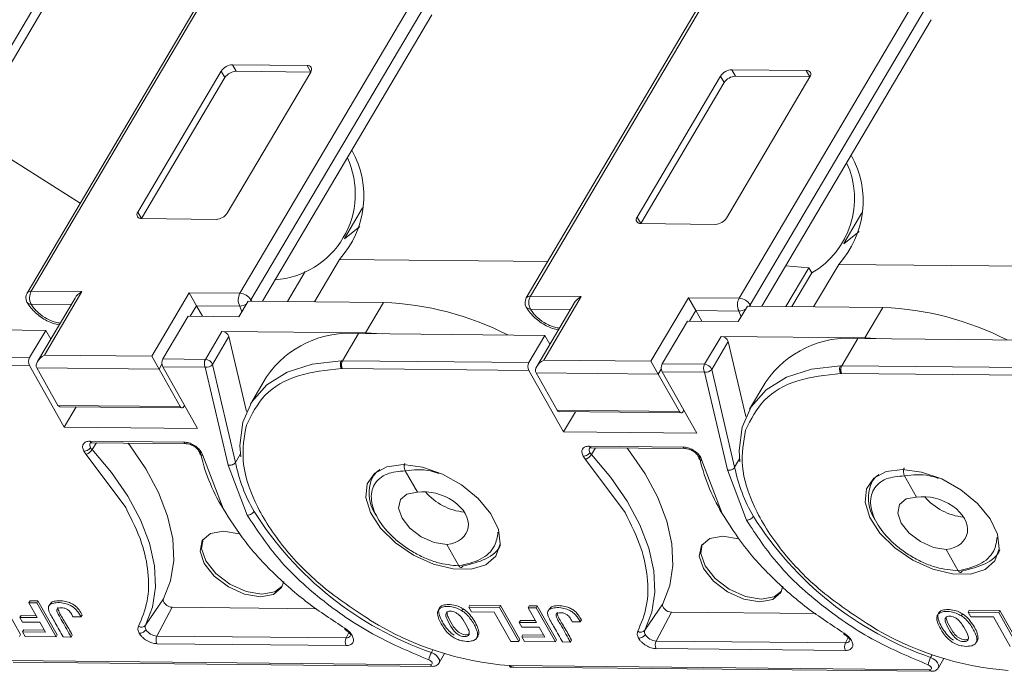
# Model space of a CAD drawing. Header units: millimetres. Extents: x 3045 to 3672, y -465 to -26.
# Tile 18 of 28: x 3367 to 3420, y -138 to -103. Entities that reach past the tile are written whole.
import ezdxf

# ---------------------------------------------------------------- set-up
doc = ezdxf.new("R2010")
doc.units = ezdxf.units.MM

msp = doc.modelspace()

# ---------------------------------------------------------------- linework, layer by layer
at = {"color": 7, "linetype": 'Continuous', "lineweight": 15}
for p, q in [((3369.476, -98.381), (3359.652, -115.011)), ((3359.913, -115.5), (3369.738, -98.871)), ((3376.771, -101.053), (3366.946, -117.683)), ((3367.176, -117.581), (3377.001, -100.952)), ((3388.431, -101.066), (3378.606, -117.695)), ((3404.121, -101.325), (3394.296, -117.955)), ((3394.526, -117.853), (3404.351, -101.224)), ((3415.781, -101.338), (3405.956, -117.967)), ((3389.039, -101.425), (3379.215, -118.055)), ((3416.39, -101.697), (3406.565, -118.327)), ((3379.847, -118.136), (3389.129, -102.427)), ((3407.198, -118.408), (3416.479, -102.699)), ((3382.286, -105.212), (3378.203, -105.171)), ((3378.203, -105.171), (3378.404, -105.527)), ((3377.588, -105.519), (3373.019, -113.251)), ((3377.788, -105.874), (3377.588, -105.519)), ((3377.918, -113.3), (3382.486, -105.567)), ((3382.486, -105.567), (3378.404, -105.527)), ((3382.286, -105.212), (3382.486, -105.567)), ((3409.636, -105.484), (3405.554, -105.443)), ((3405.554, -105.443), (3405.755, -105.799)), ((3409.636, -105.484), (3409.837, -105.839)), ((3377.788, -105.874), (3373.22, -113.607)), ((3404.938, -105.791), (3400.37, -113.523)), ((3405.139, -106.146), (3400.57, -113.879)), ((3405.139, -106.146), (3404.938, -105.791)), ((3405.268, -113.572), (3409.837, -105.839)), ((3409.837, -105.839), (3405.755, -105.799)), ((3363.802, -108.918), (3369.861, -112.749)), ((3373.019, -113.251), (3373.22, -113.607)), ((3384.344, -114.689), (3385.33, -113.02)), ((3373.22, -113.607), (3377.302, -113.647)), ((3400.37, -113.523), (3400.57, -113.879)), ((3411.694, -114.961), (3412.681, -113.292)), ((3385.174, -114.03), (3384.333, -114.707)), ((3400.57, -113.879), (3404.652, -113.919)), ((3412.525, -114.302), (3411.684, -114.979)), ((3384.059, -115.841), (3382.687, -118.164)), ((3384.059, -115.841), (3395.478, -115.955)), ((3381.211, -118.15), (3382.186, -116.499)), ((3408.511, -116.186), (3409.775, -116.296)), ((3408.52, -118.421), (3409.775, -116.296)), ((3409.775, -116.296), (3409.936, -116.582)), ((3411.41, -116.113), (3410.037, -118.436)), ((3411.41, -116.113), (3422.828, -116.227)), ((3409.936, -116.582), (3408.848, -118.425)), ((3369.952, -117.609), (3367.176, -117.581)), ((3369.575, -117.959), (3367.522, -121.434)), ((3367.898, -121.084), (3369.952, -117.609)), ((3375.83, -117.667), (3373.777, -121.143)), ((3378.606, -117.695), (3375.83, -117.667)), ((3376.231, -118.379), (3375.83, -117.667)), ((3379.215, -118.055), (3379.255, -118.13)), ((3397.302, -117.881), (3394.526, -117.853)), ((3395.249, -121.356), (3397.302, -117.881)), ((3403.181, -117.939), (3401.127, -121.415)), ((3405.956, -117.967), (3403.181, -117.939)), ((3403.582, -118.651), (3403.181, -117.939)), ((3367.169, -118.288), (3369.367, -118.31)), ((3375.891, -118.954), (3376.231, -118.379)), ((3376.56, -118.961), (3376.231, -118.379)), ((3376.231, -118.379), (3378.599, -118.402)), ((3378.555, -118.981), (3379.059, -118.128)), ((3378.599, -118.402), (3378.708, -118.722)), ((3379.059, -118.128), (3386.482, -118.202)), ((3386.482, -118.202), (3385.495, -119.871)), ((3394.519, -118.56), (3396.718, -118.582)), ((3396.926, -118.231), (3394.872, -121.706)), ((3403.242, -119.226), (3403.582, -118.651)), ((3403.91, -119.233), (3403.582, -118.651)), ((3403.582, -118.651), (3405.949, -118.674)), ((3405.906, -119.253), (3406.41, -118.4)), ((3406.41, -118.4), (3413.832, -118.474)), ((3406.565, -118.327), (3406.606, -118.402)), ((3413.832, -118.474), (3412.846, -120.143)), ((3374.387, -121.297), (3375.772, -118.953)), ((3375.772, -118.953), (3378.555, -118.981)), ((3405.949, -118.674), (3406.059, -118.994)), ((3367.968, -119.733), (3357.766, -119.631)), ((3367.968, -119.733), (3367.087, -121.224)), ((3367.968, -119.733), (3368.241, -120.216)), ((3401.737, -121.569), (3403.122, -119.225)), ((3403.122, -119.225), (3405.906, -119.253)), ((3377.616, -119.793), (3376.714, -121.32)), ((3377.107, -121.597), (3378.009, -120.071)), ((3385.495, -119.871), (3377.616, -119.793)), ((3378.009, -120.071), (3378.971, -124.188)), ((3384.231, -121.395), (3385.112, -119.903)), ((3395.319, -120.004), (3385.117, -119.903)), ((3385.495, -119.871), (3386.399, -119.916)), ((3395.319, -120.004), (3394.437, -121.496)), ((3395.319, -120.004), (3395.592, -120.488)), ((3404.967, -120.065), (3404.065, -121.592)), ((3412.846, -120.143), (3404.967, -120.065)), ((3411.581, -121.667), (3412.463, -120.175)), ((3422.669, -120.276), (3412.467, -120.175)), ((3412.846, -120.143), (3413.75, -120.188)), ((3404.458, -121.869), (3405.36, -120.343)), ((3405.36, -120.343), (3406.321, -124.46)), ((3367.087, -121.224), (3356.878, -121.123)), ((3373.777, -121.143), (3367.898, -121.084)), ((3374.178, -121.854), (3373.777, -121.143)), ((3376.714, -121.32), (3374.387, -121.297)), ((3401.127, -121.415), (3395.249, -121.356)), ((3367.083, -121.653), (3356.876, -121.551)), ((3368.988, -125.03), (3367.083, -121.653)), ((3367.483, -121.787), (3374.178, -121.854)), ((3368.642, -123.842), (3367.483, -121.787)), ((3374.178, -121.854), (3374.338, -121.583)), ((3374.178, -121.854), (3375.337, -123.908)), ((3374.383, -121.725), (3376.288, -125.102)), ((3376.71, -121.748), (3374.383, -121.725)), ((3377.963, -127.114), (3376.71, -121.748)), ((3378.361, -126.967), (3377.107, -121.597)), ((3384.16, -121.398), (3384.229, -121.395)), ((3384.227, -121.823), (3384.166, -121.823)), ((3394.433, -121.925), (3384.227, -121.823)), ((3394.437, -121.496), (3384.229, -121.395)), ((3401.528, -122.126), (3401.127, -121.415)), ((3401.528, -122.126), (3401.688, -121.855)), ((3404.065, -121.592), (3401.737, -121.569)), ((3405.712, -127.239), (3404.458, -121.869)), ((3411.51, -121.67), (3411.579, -121.667)), ((3421.788, -121.768), (3411.579, -121.667)), ((3380.065, -122.282), (3379.183, -123.776)), ((3396.338, -125.302), (3394.433, -121.925)), ((3394.834, -122.059), (3401.528, -122.126)), ((3395.993, -124.114), (3394.834, -122.059)), ((3401.528, -122.126), (3402.687, -124.18)), ((3401.733, -121.997), (3403.638, -125.374)), ((3404.061, -122.02), (3401.733, -121.997)), ((3405.313, -127.386), (3404.061, -122.02)), ((3411.577, -122.095), (3411.517, -122.095)), ((3421.784, -122.197), (3411.577, -122.095)), ((3407.416, -122.554), (3406.533, -124.048)), ((3375.337, -123.908), (3368.642, -123.842)), ((3368.743, -123.916), (3375.438, -123.983)), ((3369.64, -123.925), (3368.988, -125.03)), ((3402.687, -124.18), (3395.993, -124.114)), ((3396.094, -124.188), (3402.789, -124.255)), ((3396.991, -124.197), (3396.338, -125.302)), ((3376.288, -125.102), (3368.988, -125.03)), ((3403.638, -125.374), (3396.338, -125.302)), ((3370.395, -125.803), (3375.537, -125.854)), ((3370.413, -125.912), (3370.416, -125.907)), ((3370.746, -125.896), (3370.512, -126.268)), ((3370.518, -125.893), (3375.66, -125.944)), ((3397.746, -126.075), (3402.888, -126.126)), ((3397.763, -126.184), (3397.767, -126.179)), ((3398.097, -126.167), (3397.862, -126.54)), ((3397.869, -126.165), (3403.01, -126.216)), ((3370.194, -126.533), (3370.066, -126.361)), ((3372.355, -129.444), (3370.194, -126.533)), ((3376.503, -126.425), (3376.569, -126.597)), ((3376.569, -126.597), (3377.686, -129.497)), ((3378.361, -126.967), (3378.635, -126.503)), ((3397.545, -126.805), (3397.416, -126.633)), ((3403.853, -126.697), (3403.919, -126.868)), ((3379.013, -129.866), (3377.963, -127.114)), ((3399.706, -129.716), (3397.545, -126.805)), ((3403.919, -126.868), (3405.036, -129.769)), ((3405.712, -127.239), (3405.985, -126.775)), ((3386.006, -127.544), (3385.85, -127.808)), ((3388.329, -128.601), (3387.67, -127.433)), ((3406.364, -130.138), (3405.313, -127.386)), ((3413.356, -127.816), (3413.201, -128.08)), ((3415.679, -128.873), (3415.02, -127.705)), ((3390.609, -132.644), (3389.95, -131.475)), ((3417.96, -132.916), (3417.301, -131.747)), ((3365.54, -134.541), (3366.593, -136.409)), ((3367.049, -134.663), (3367.112, -134.556)), ((3367.483, -134.667), (3367.049, -134.663)), ((3367.049, -134.663), (3367.51, -135.479)), ((3367.112, -134.556), (3367.546, -134.561)), ((3367.483, -134.667), (3367.546, -134.561)), ((3368.537, -136.535), (3367.483, -134.667)), ((3367.546, -134.561), (3368.6, -136.429)), ((3368.209, -134.734), (3368.146, -134.841)), ((3373.438, -135.901), (3374.423, -134.454)), ((3391.212, -134.796), (3391.15, -134.903)), ((3391.212, -134.796), (3392.89, -134.813)), ((3392.827, -134.919), (3392.89, -134.813)), ((3392.89, -134.813), (3393.944, -136.681)), ((3394.4, -134.935), (3394.463, -134.828)), ((3394.463, -134.828), (3394.897, -134.833)), ((3394.834, -134.939), (3394.897, -134.833)), ((3394.897, -134.833), (3395.951, -136.701)), ((3400.789, -136.173), (3401.774, -134.726)), ((3366.621, -135.363), (3366.558, -135.47)), ((3366.621, -135.363), (3367.449, -135.372)), ((3369.9, -135.442), (3369.963, -135.336)), ((3374.904, -134.91), (3374.061, -136.492)), ((3382.799, -134.989), (3374.904, -134.91)), ((3390.836, -134.997), (3390.773, -135.103)), ((3391.15, -134.903), (3391.294, -135.159)), ((3392.827, -134.919), (3391.15, -134.903)), ((3391.294, -135.159), (3392.538, -135.172)), ((3392.538, -135.172), (3393.447, -136.783)), ((3393.881, -136.787), (3392.827, -134.919)), ((3394.834, -134.939), (3394.4, -134.935)), ((3394.4, -134.935), (3394.86, -135.751)), ((3395.888, -136.807), (3394.834, -134.939)), ((3395.559, -135.006), (3395.496, -135.113)), ((3402.254, -135.182), (3401.411, -136.764)), ((3410.15, -135.261), (3402.254, -135.182)), ((3418.187, -135.268), (3418.124, -135.375)), ((3418.563, -135.068), (3418.5, -135.175)), ((3418.5, -135.175), (3418.645, -135.431)), ((3420.178, -135.191), (3418.5, -135.175)), ((3418.563, -135.068), (3420.241, -135.085)), ((3420.178, -135.191), (3420.241, -135.085)), ((3421.232, -137.059), (3420.178, -135.191)), ((3420.241, -135.085), (3421.294, -136.953)), ((3366.703, -135.726), (3366.558, -135.47)), ((3367.51, -135.479), (3366.558, -135.47)), ((3367.654, -135.736), (3366.703, -135.726)), ((3367.958, -136.274), (3367.654, -135.736)), ((3369.466, -135.438), (3369.9, -135.442)), ((3393.971, -135.635), (3393.908, -135.742)), ((3394.053, -135.998), (3393.908, -135.742)), ((3394.86, -135.751), (3393.908, -135.742)), ((3393.971, -135.635), (3394.799, -135.644)), ((3396.817, -135.71), (3397.251, -135.714)), ((3397.251, -135.714), (3397.314, -135.608)), ((3418.645, -135.431), (3419.888, -135.443)), ((3419.888, -135.443), (3420.797, -137.055)), ((3366.53, -136.515), (3366.593, -136.409)), ((3366.699, -136.262), (3366.762, -136.155)), ((3366.844, -136.519), (3366.699, -136.262)), ((3366.699, -136.262), (3367.958, -136.274)), ((3366.762, -136.155), (3367.897, -136.167)), ((3368.537, -136.535), (3368.6, -136.429)), ((3369.361, -136.544), (3369.424, -136.437)), ((3384.427, -136.595), (3384.582, -136.303)), ((3394.05, -136.534), (3394.113, -136.427)), ((3395.005, -136.008), (3394.053, -135.998)), ((3394.113, -136.427), (3395.248, -136.439)), ((3395.309, -136.546), (3395.005, -136.008)), ((3366.844, -136.519), (3368.537, -136.535)), ((3368.927, -136.539), (3369.361, -136.544)), ((3384.427, -136.595), (3374.061, -136.492)), ((3384.429, -137.013), (3374.063, -136.91)), ((3391.591, -136.58), (3391.654, -136.473)), ((3393.447, -136.783), (3393.881, -136.787)), ((3393.881, -136.787), (3393.944, -136.681)), ((3394.195, -136.791), (3394.05, -136.534)), ((3394.05, -136.534), (3395.309, -136.546)), ((3394.195, -136.791), (3395.888, -136.807)), ((3395.888, -136.807), (3395.951, -136.701)), ((3396.278, -136.811), (3396.712, -136.816)), ((3396.712, -136.816), (3396.775, -136.709)), ((3411.777, -136.867), (3401.411, -136.764)), ((3411.777, -136.867), (3411.933, -136.575)), ((3418.941, -136.852), (3419.004, -136.745)), ((3389.184, -137.241), (3389.096, -137.391)), ((3389.519, -137.962), (3389.821, -137.452)), ((3411.779, -137.285), (3401.413, -137.181)), ((3416.535, -137.513), (3416.446, -137.663)), ((3389.041, -138.061), (3366.061, -137.833)), ((3366.184, -137.923), (3389.164, -138.151)), ((3389.54, -137.904), (3389.519, -137.962)), ((3416.87, -138.234), (3417.171, -137.724)), ((3393.411, -138.105), (3393.351, -138.104)), ((3416.391, -138.333), (3393.411, -138.105)), ((3393.534, -138.195), (3416.514, -138.423)), ((3416.891, -138.176), (3416.87, -138.234))]:
    msp.add_line(p, q, dxfattribs=at)
at = {"color": 7, "linetype": 'Continuous', "lineweight": 15, "flags": 128}
for points in [[(3379.215, -118.055), (3379.166, -118.123), (3379.161, -118.129)], [(3406.565, -118.327), (3406.517, -118.395), (3406.512, -118.401)], [(3378.653, -126.668), (3378.61, -126.043), (3378.767, -124.765), (3379.262, -123.647), (3380.079, -122.726), (3381.194, -122.031), (3382.568, -121.583), (3384.16, -121.398)], [(3406.003, -126.94), (3405.961, -126.315), (3406.117, -125.037), (3406.612, -123.919), (3407.43, -122.998), (3408.544, -122.302), (3409.919, -121.855), (3411.51, -121.67)], [(3375.337, -123.908), (3375.373, -123.955), (3375.415, -123.979), (3375.46, -123.98), (3375.503, -123.957), (3375.54, -123.912), (3375.568, -123.849), (3375.572, -123.834)], [(3402.687, -124.18), (3402.723, -124.226), (3402.766, -124.251), (3402.811, -124.252), (3402.854, -124.229), (3402.891, -124.184), (3402.918, -124.121), (3402.923, -124.106)], [(3374.423, -134.454), (3374.812, -133.455), (3374.98, -132.352), (3374.925, -131.166), (3374.648, -129.916), (3374.153, -128.626), (3373.45, -127.318), (3372.552, -126.015), (3372.472, -125.913)], [(3401.774, -134.726), (3402.162, -133.727), (3402.33, -132.624), (3402.275, -131.438), (3401.998, -130.188), (3401.504, -128.898), (3400.801, -127.59), (3399.902, -126.287), (3399.823, -126.185)], [(3373.438, -135.901), (3373.824, -134.91), (3373.99, -133.817), (3373.936, -132.64), (3373.661, -131.4), (3373.17, -130.12), (3372.473, -128.823), (3371.582, -127.531), (3370.512, -126.268)], [(3400.789, -136.173), (3401.174, -135.182), (3401.341, -134.089), (3401.286, -132.912), (3401.011, -131.672), (3400.521, -130.392), (3399.824, -129.095), (3398.932, -127.803), (3397.862, -126.54)], [(3387.557, -127.087), (3388.603, -127.225), (3389.702, -127.606), (3390.753, -128.197), (3391.666, -128.946), (3392.357, -129.785), (3392.767, -130.64), (3392.857, -131.436), (3392.621, -132.101), (3392.08, -132.577), (3391.281, -132.82), (3390.295, -132.811), (3389.211, -132.548), (3388.123, -132.056), (3387.13, -131.379), (3386.319, -130.576), (3385.763, -129.719), (3385.51, -128.885), (3385.583, -128.146), (3385.976, -127.569), (3386.654, -127.205), (3387.557, -127.087)], [(3385.92, -127.701), (3386.066, -127.532), (3386.267, -127.367)], [(3414.907, -127.359), (3415.954, -127.497), (3417.052, -127.878), (3418.104, -128.469), (3419.016, -129.218), (3419.708, -130.057), (3420.117, -130.912), (3420.208, -131.708), (3419.972, -132.373), (3419.43, -132.849), (3418.631, -133.092), (3417.646, -133.083), (3416.561, -132.82), (3415.474, -132.328), (3414.481, -131.651), (3413.67, -130.848), (3413.113, -129.991), (3412.86, -129.156), (3412.934, -128.418), (3413.327, -127.841), (3414.005, -127.477), (3414.907, -127.359)], [(3413.271, -127.973), (3413.417, -127.804), (3413.617, -127.639)], [(3389.95, -131.475), (3389.257, -131.36), (3388.546, -131.043), (3387.925, -130.573), (3387.49, -130.022), (3387.305, -129.473), (3387.4, -129.011), (3387.759, -128.705), (3388.329, -128.601)], [(3417.301, -131.747), (3416.608, -131.632), (3415.897, -131.315), (3415.276, -130.845), (3414.84, -130.294), (3414.656, -129.745), (3414.75, -129.283), (3415.11, -128.976), (3415.679, -128.873)], [(3379.732, -134.333), (3378.866, -134.189), (3377.977, -133.793), (3377.201, -133.206), (3376.657, -132.517), (3376.426, -131.831), (3376.544, -131.252), (3376.994, -130.87), (3377.706, -130.741), (3378.572, -130.885), (3378.616, -130.899)], [(3407.083, -134.605), (3406.216, -134.461), (3405.328, -134.065), (3404.552, -133.478), (3404.007, -132.789), (3403.776, -132.103), (3403.895, -131.524), (3404.344, -131.142), (3405.056, -131.013), (3405.922, -131.157), (3405.967, -131.171)], [(3376.59, -131.183), (3376.51, -131.689), (3376.741, -132.375), (3377.285, -133.064), (3378.061, -133.651), (3378.95, -134.047), (3379.816, -134.191)], [(3403.94, -131.455), (3403.86, -131.961), (3404.091, -132.647), (3404.636, -133.336), (3405.412, -133.923), (3406.3, -134.319), (3407.167, -134.463)], [(3381.007, -133.491), (3380.894, -133.822), (3380.444, -134.205), (3379.732, -134.333)], [(3379.816, -134.191), (3380.528, -134.063), (3380.932, -133.749)], [(3408.357, -133.763), (3408.244, -134.094), (3407.795, -134.477), (3407.083, -134.605)], [(3407.167, -134.463), (3407.879, -134.335), (3408.283, -134.021)], [(3374.423, -134.454), (3374.408, -134.518), (3374.421, -134.591), (3374.463, -134.669), (3374.528, -134.745), (3374.613, -134.812), (3374.709, -134.864), (3374.809, -134.898), (3374.904, -134.91)], [(3401.774, -134.726), (3401.758, -134.789), (3401.772, -134.863), (3401.813, -134.941), (3401.879, -135.017), (3401.963, -135.084), (3402.059, -135.136), (3402.159, -135.17), (3402.254, -135.182)], [(3384.362, -136.066), (3384.347, -136.09), (3384.336, -136.105), (3384.33, -136.111), (3384.33, -136.11)], [(3411.713, -136.338), (3411.697, -136.362), (3411.686, -136.377), (3411.681, -136.383), (3411.681, -136.382)], [(3389.096, -137.391), (3389.244, -137.463), (3389.376, -137.562), (3389.476, -137.677), (3389.533, -137.795), (3389.541, -137.903), (3389.54, -137.904)], [(3388.964, -137.794), (3389.023, -137.823), (3389.076, -137.862), (3389.115, -137.908), (3389.138, -137.955), (3389.141, -137.997), (3389.124, -138.032), (3389.09, -138.054), (3389.041, -138.061)], [(3416.315, -138.066), (3416.374, -138.095), (3416.426, -138.134), (3416.466, -138.18), (3416.488, -138.226), (3416.491, -138.269), (3416.475, -138.304), (3416.44, -138.326), (3416.391, -138.333)], [(3416.446, -137.663), (3416.595, -137.735), (3416.727, -137.834), (3416.826, -137.949), (3416.883, -138.067), (3416.891, -138.175), (3416.891, -138.176)]]:
    msp.add_lwpolyline(points, dxfattribs=at)
at = {"color": 7, "linetype": 'Continuous', "lineweight": 15}
for centre, radius, start, end in [((3378.231, -105.939), 0.769, 92.0373, 146.8179), ((3378.431, -106.295), 0.769, 92.0373, 146.8179), ((3382.318, -105.428), 0.218, 320.211, 98.6442), ((3405.581, -106.211), 0.769, 92.0373, 146.8179), ((3409.669, -105.7), 0.218, 320.211, 98.6442), ((3405.782, -106.567), 0.769, 92.0373, 146.8179), ((3380.243, -112.371), 5.158, 317.7133, 29.2632), ((3380.203, -112.243), 4.727, 274.1355, 24.7144), ((3407.583, -112.514), 4.699, 300.0432, 24.8613), ((3407.594, -112.643), 5.158, 317.7133, 29.2632), ((3373.187, -113.391), 0.218, 140.211, 278.6442), ((3377.274, -112.879), 0.769, 272.0373, 326.8179), ((3400.537, -113.663), 0.218, 140.211, 278.6442), ((3404.625, -113.151), 0.769, 272.0373, 326.8179), ((3367.149, -117.831), 0.251, 83.81, 143.7347), ((3367.854, -117.942), 0.768, 152.0331, 206.8221), ((3367.376, -117.937), 0.5, 149.4249, 209.4276), ((3379.285, -118.055), 0.768, 152.0331, 206.8221), ((3378.563, -118.462), 0.768, 32.0331, 86.8221), ((3394.727, -118.209), 0.5, 149.4249, 209.4276), ((3394.499, -118.103), 0.251, 83.81, 143.7347), ((3395.205, -118.214), 0.768, 152.0331, 206.8221), ((3406.635, -118.327), 0.768, 152.0331, 206.8221), ((3405.914, -118.734), 0.768, 32.0331, 86.8221), ((3367.141, -118.05), 0.24, 213.4737, 276.6896), ((3378.578, -117.669), 0.733, 271.5901, 301.3961), ((3385.847, -134.521), 16.331, 62.8879, 87.7746), ((3394.491, -118.322), 0.24, 213.4737, 276.6896), ((3405.929, -117.941), 0.733, 271.5901, 301.3961), ((3413.198, -134.793), 16.331, 62.8879, 87.7746), ((3377.603, -120.229), 0.437, 21.3105, 88.2063), ((3384.618, -125.399), 5.518, 84.9102, 145.6013), ((3404.953, -120.501), 0.437, 21.3105, 88.2063), ((3411.969, -125.671), 5.518, 84.9102, 145.6013), ((3367.498, -121.442), 0.466, 152.0331, 206.8221), ((3374.798, -121.515), 0.466, 152.0331, 206.8221), ((3377.126, -121.538), 0.466, 152.0331, 206.8221), ((3376.701, -121.756), 0.437, 21.3105, 88.2063), ((3376.797, -121.378), 0.38, 256.8367, 324.7558), ((3384.65, -121.612), 0.473, 164.9284, 206.5629), ((3394.849, -121.714), 0.466, 152.0331, 206.8221), ((3402.149, -121.787), 0.466, 152.0331, 206.8221), ((3404.476, -121.81), 0.466, 152.0331, 206.8221), ((3404.147, -121.65), 0.38, 256.8367, 324.7558), ((3404.051, -122.028), 0.437, 21.3105, 88.2063), ((3412, -121.884), 0.473, 164.9284, 206.5629), ((3368.754, -123.795), 0.122, 202.656, 264.887), ((3396.105, -124.067), 0.122, 202.656, 264.887), ((3370.619, -126.021), 0.234, 152.1267, 216.8181), ((3370.53, -125.748), 0.146, 202.383, 265.1601), ((3370.926, -125.877), 0.57, 209.8948, 223.2837), ((3375.673, -125.798), 0.147, 202.4741, 264.2457), ((3397.97, -126.293), 0.234, 152.1267, 216.8181), ((3397.881, -126.02), 0.146, 202.383, 265.1601), ((3403.023, -126.07), 0.147, 202.4741, 264.2457), ((3369.936, -125.902), 0.682, 292.221, 327.543), ((3376.607, -126.379), 0.221, 203.0502, 259.9946), ((3386.586, -124.119), 10.407, 192.2476, 210.969), ((3397.287, -126.174), 0.682, 292.221, 327.543), ((3398.277, -126.149), 0.57, 209.8948, 223.2837), ((3403.957, -126.651), 0.221, 203.0502, 259.9946), ((3413.936, -124.391), 10.407, 192.2476, 210.969), ((3387.057, -125.191), 8.876, 191.5427, 210.202), ((3414.408, -125.463), 8.876, 191.5427, 210.202), ((3387.741, -128.663), 2.059, 152.1644, 215.3955), ((3415.092, -128.935), 2.059, 152.1644, 215.3955), ((3391.214, -126.51), 3.202, 220.2871, 264.4174), ((3418.565, -126.782), 3.202, 220.2871, 264.4174), ((3395.285, -119.661), 18.78, 212.1561, 250.7561), ((3422.636, -119.933), 18.78, 212.1561, 250.7561), ((3373.218, -135.715), 0.289, 235.8263, 319.7248), ((3373.671, -135.997), 0.251, 157.6361, 214.6524), ((3394.643, -121.256), 16.898, 238.2774, 265.6137), ((3421.993, -121.528), 16.898, 238.2774, 265.6137), ((3374.102, -135.74), 0.753, 212.033, 266.8221), ((3400.569, -135.987), 0.289, 235.8263, 319.7248), ((3401.021, -136.269), 0.251, 157.6361, 214.6524), ((3401.453, -136.012), 0.753, 212.033, 266.8221), ((3374.482, -136.699), 0.469, 153.8942, 206.6934), ((3384.848, -136.802), 0.469, 153.8942, 206.6934), ((3384.456, -136.36), 0.238, 262.8197, 327.5993), ((3401.833, -136.971), 0.469, 153.8942, 206.6934), ((3412.199, -137.074), 0.469, 153.8942, 206.6934), ((3411.807, -136.632), 0.238, 262.8197, 327.5993), ((3389.95, -137.892), 0.99, 149.619, 174.3706), ((3389.18, -138), 0.152, 203.8077, 263.7242), ((3417.3, -138.164), 0.99, 149.619, 174.3706), ((3393.549, -138.045), 0.15, 203.2684, 264.289), ((3416.531, -138.272), 0.152, 203.8077, 263.7242)]:
    msp.add_arc(centre, radius, start, end, dxfattribs=at)
for centre, major_axis, ratio, start_param, end_param in [((3370.152, -117.965), (-0.616, -0.347), 0.577382, 4.712389, 5.497706), ((3397.503, -118.237), (-0.616, -0.347), 0.577382, 4.712389, 5.497706), ((3368.099, -121.44), (-0.616, -0.347), 0.577382, 4.712389, 6.283185), ((3395.45, -121.712), (-0.616, -0.347), 0.577382, 4.712389, 6.283185), ((3389.139, -130.038), (1.936, -0.657), 0.673766, 5.357573, 8.499166), ((3416.49, -130.31), (1.936, -0.657), 0.673766, 5.357573, 8.499166)]:
    msp.add_ellipse(centre, major_axis=major_axis, ratio=ratio, start_param=start_param, end_param=end_param, dxfattribs=at)
for points, knots in [([(3366.941, -118.183), (3367.011, -118.292), (3367.205, -118.594), (3367.694, -119.018), (3368.257, -119.343), (3368.599, -119.408), (3368.707, -119.428)], [0, 0, 0, 0, 0.187855, 0.517251, 0.847779, 1, 1, 1, 1]), ([(3368.765, -119.33), (3368.678, -119.321), (3368.503, -119.301), (3368.222, -119.19), (3368.04, -119.098), (3367.949, -119.044), (3367.937, -119.037), (3367.764, -118.932), (3367.529, -118.75), (3367.352, -118.551), (3367.275, -118.453), (3367.227, -118.386), (3367.189, -118.322), (3367.169, -118.288)], [0, 0, 0, 0, 0.143531, 0.290073, 0.436873, 0.437509, 0.442594, 0.456793, 0.729045, 0.864377, 0.871149, 0.931871, 1, 1, 1, 1]), ([(3394.291, -118.455), (3394.362, -118.564), (3394.556, -118.866), (3395.045, -119.29), (3395.608, -119.615), (3395.95, -119.68), (3396.058, -119.7)], [0, 0, 0, 0, 0.187855, 0.517251, 0.847779, 1, 1, 1, 1]), ([(3396.115, -119.602), (3396.029, -119.593), (3395.854, -119.573), (3395.573, -119.462), (3395.391, -119.37), (3395.3, -119.316), (3395.288, -119.309), (3395.114, -119.204), (3394.88, -119.021), (3394.702, -118.823), (3394.626, -118.724), (3394.577, -118.658), (3394.539, -118.594), (3394.519, -118.56)], [0, 0, 0, 0, 0.143531, 0.290073, 0.436873, 0.437509, 0.442594, 0.456793, 0.729045, 0.864377, 0.871149, 0.931871, 1, 1, 1, 1]), ([(3384.166, -121.823), (3383.349, -121.913), (3381.68, -122.098), (3379.829, -123.179), (3379.251, -124.346), (3378.962, -124.929)], [0, 0, 0, 0, 0.3240454, 0.6620227, 1, 1, 1, 1]), ([(3384.193, -121.489), (3384.186, -121.512), (3384.173, -121.552), (3384.16, -121.624), (3384.153, -121.696), (3384.154, -121.768), (3384.162, -121.805), (3384.166, -121.823)], [0, 0, 0, 0, 0.200957, 0.349358, 0.590717, 0.801155, 1, 1, 1, 1]), ([(3384.229, -121.395), (3384.221, -121.406), (3384.204, -121.434), (3384.197, -121.469), (3384.193, -121.489)], [0, 0, 0, 0, 0.417545, 1, 1, 1, 1]), ([(3411.544, -121.761), (3411.536, -121.784), (3411.523, -121.824), (3411.51, -121.896), (3411.503, -121.968), (3411.505, -122.04), (3411.513, -122.077), (3411.517, -122.095)], [0, 0, 0, 0, 0.200957, 0.349358, 0.590717, 0.801155, 1, 1, 1, 1]), ([(3411.579, -121.667), (3411.572, -121.678), (3411.555, -121.706), (3411.548, -121.741), (3411.544, -121.761)], [0, 0, 0, 0, 0.417545, 1, 1, 1, 1]), ([(3411.517, -122.095), (3410.7, -122.185), (3409.031, -122.37), (3407.179, -123.451), (3406.602, -124.618), (3406.313, -125.201)], [0, 0, 0, 0, 0.3240454, 0.6620227, 1, 1, 1, 1]), ([(3378.962, -124.929), (3378.848, -125.57), (3378.62, -126.852), (3379.336, -129.161), (3380.827, -131.536), (3383.023, -133.819), (3384.859, -135.034), (3385.758, -135.629)], [0, 0, 0, 0, 0.196619, 0.393237, 0.598309, 0.803381, 1, 1, 1, 1]), ([(3406.313, -125.201), (3406.199, -125.842), (3405.97, -127.124), (3406.687, -129.433), (3408.178, -131.808), (3410.374, -134.091), (3412.21, -135.306), (3413.109, -135.901)], [0, 0, 0, 0, 0.196619, 0.393237, 0.598309, 0.803381, 1, 1, 1, 1]), ([(3370.066, -126.361), (3370.034, -126.287), (3369.97, -126.139), (3370.015, -125.954), (3370.155, -125.826), (3370.315, -125.811), (3370.395, -125.803)], [0, 0, 0, 0, 0.250177, 0.500521, 0.750628, 1, 1, 1, 1]), ([(3370.066, -126.361), (3370.102, -126.357), (3370.177, -126.351), (3370.29, -126.298), (3370.38, -126.231), (3370.415, -126.184), (3370.432, -126.161)], [0, 0, 0, 0, 0.270897, 0.562244, 0.789076, 1, 1, 1, 1]), ([(3370.418, -125.908), (3370.417, -125.909), (3370.414, -125.911), (3370.45, -125.895), (3370.492, -125.894), (3370.518, -125.893)], [0, 0, 0, 0, 0.2063655, 0.51494, 1, 1, 1, 1]), ([(3375.537, -125.854), (3375.626, -125.864), (3375.801, -125.882), (3376.045, -125.992), (3376.226, -126.112), (3376.384, -126.249), (3376.458, -126.358), (3376.503, -126.425)], [0, 0, 0, 0, 0.249471, 0.485923, 0.631324, 0.776361, 1, 1, 1, 1]), ([(3375.657, -125.944), (3375.697, -125.947), (3375.775, -125.952), (3375.9, -125.988), (3376.024, -126.042), (3376.139, -126.112), (3376.24, -126.195), (3376.32, -126.285), (3376.379, -126.377), (3376.395, -126.436), (3376.403, -126.465)], [0, 0, 0, 0, 0.127289, 0.253904, 0.379855, 0.505152, 0.629805, 0.753823, 0.877218, 1, 1, 1, 1]), ([(3397.416, -126.633), (3397.384, -126.559), (3397.32, -126.411), (3397.365, -126.226), (3397.506, -126.098), (3397.666, -126.083), (3397.746, -126.075)], [0, 0, 0, 0, 0.250177, 0.500521, 0.750628, 1, 1, 1, 1]), ([(3397.768, -126.18), (3397.767, -126.181), (3397.765, -126.183), (3397.801, -126.167), (3397.843, -126.166), (3397.869, -126.165)], [0, 0, 0, 0, 0.206366, 0.51494, 1, 1, 1, 1]), ([(3402.888, -126.126), (3402.977, -126.136), (3403.151, -126.154), (3403.395, -126.264), (3403.576, -126.384), (3403.734, -126.521), (3403.808, -126.63), (3403.853, -126.697)], [0, 0, 0, 0, 0.2494712, 0.4859232, 0.6313242, 0.7763613, 1, 1, 1, 1]), ([(3403.008, -126.216), (3403.047, -126.219), (3403.125, -126.224), (3403.251, -126.26), (3403.374, -126.313), (3403.489, -126.384), (3403.59, -126.467), (3403.671, -126.556), (3403.73, -126.649), (3403.746, -126.708), (3403.754, -126.737)], [0, 0, 0, 0, 0.127289, 0.253904, 0.379855, 0.505152, 0.629805, 0.753823, 0.877218, 1, 1, 1, 1]), ([(3397.416, -126.633), (3397.453, -126.629), (3397.527, -126.623), (3397.641, -126.57), (3397.73, -126.502), (3397.766, -126.456), (3397.783, -126.433)], [0, 0, 0, 0, 0.270897, 0.562244, 0.789076, 1, 1, 1, 1]), ([(3378.361, -126.967), (3378.345, -126.988), (3378.312, -127.035), (3378.238, -127.081), (3378.165, -127.109), (3378.1, -127.122), (3378.03, -127.126), (3377.986, -127.118), (3377.963, -127.114)], [0, 0, 0, 0, 0.1972311, 0.4291582, 0.558746, 0.6970864, 0.8441733, 1, 1, 1, 1]), ([(3387.67, -127.433), (3387.657, -127.408), (3387.636, -127.366), (3387.618, -127.29), (3387.611, -127.225), (3387.611, -127.158), (3387.619, -127.094), (3387.632, -127.041), (3387.644, -127.013), (3387.648, -127.004)], [0, 0, 0, 0, 0.204049, 0.340626, 0.499474, 0.615725, 0.75984, 0.920238, 1, 1, 1, 1]), ([(3405.712, -127.239), (3405.696, -127.26), (3405.662, -127.307), (3405.589, -127.353), (3405.515, -127.381), (3405.451, -127.394), (3405.381, -127.398), (3405.336, -127.39), (3405.313, -127.386)], [0, 0, 0, 0, 0.197231, 0.429158, 0.558746, 0.697086, 0.844173, 1, 1, 1, 1]), ([(3415.02, -127.705), (3415.008, -127.68), (3414.987, -127.638), (3414.969, -127.562), (3414.962, -127.497), (3414.962, -127.43), (3414.969, -127.366), (3414.983, -127.313), (3414.995, -127.285), (3414.999, -127.276)], [0, 0, 0, 0, 0.204049, 0.340626, 0.499474, 0.615725, 0.75984, 0.920238, 1, 1, 1, 1]), ([(3390.609, -132.644), (3390.212, -132.605), (3389.601, -132.545), (3388.72, -132.212), (3388.051, -131.87), (3387.428, -131.449), (3386.727, -130.839), (3386.077, -130.008), (3385.791, -129.18), (3385.809, -128.578), (3385.961, -128.164), (3386.249, -127.832), (3386.762, -127.512), (3387.312, -127.464), (3387.67, -127.433)], [0, 0, 0, 0, 0.120094, 0.184653, 0.250509, 0.316292, 0.380636, 0.5, 0.619364, 0.683708, 0.749491, 0.815347, 0.879906, 1, 1, 1, 1]), ([(3387.67, -127.433), (3388.123, -127.384), (3388.729, -127.318), (3389.355, -127.521), (3389.513, -127.573)], [0, 0, 0, 0, 0.747581, 1, 1, 1, 1]), ([(3417.96, -132.916), (3417.563, -132.877), (3416.952, -132.817), (3416.07, -132.484), (3415.402, -132.142), (3414.779, -131.721), (3414.077, -131.111), (3413.427, -130.28), (3413.141, -129.452), (3413.159, -128.85), (3413.311, -128.436), (3413.599, -128.104), (3414.113, -127.784), (3414.663, -127.736), (3415.02, -127.705)], [0, 0, 0, 0, 0.120094, 0.184653, 0.250509, 0.316292, 0.380636, 0.5, 0.619364, 0.683708, 0.749491, 0.815347, 0.879906, 1, 1, 1, 1]), ([(3415.02, -127.705), (3415.473, -127.656), (3416.08, -127.59), (3416.706, -127.793), (3416.864, -127.844)], [0, 0, 0, 0, 0.747581, 1, 1, 1, 1]), ([(3373.056, -135.954), (3373.241, -135.51), (3373.616, -134.608), (3373.632, -133.042), (3373.281, -131.307), (3372.68, -130.098), (3372.355, -129.444)], [0, 0, 0, 0, 0.244254, 0.496621, 0.728157, 1, 1, 1, 1]), ([(3377.686, -129.497), (3378.067, -130.106), (3378.831, -131.323), (3380.434, -133.074), (3382.275, -134.697), (3383.67, -135.612), (3384.362, -136.066)], [0, 0, 0, 0, 0.252852, 0.506156, 0.754853, 1, 1, 1, 1]), ([(3379.013, -129.866), (3379.05, -129.863), (3379.128, -129.856), (3379.245, -129.799), (3379.336, -129.728), (3379.37, -129.679), (3379.386, -129.656)], [0, 0, 0, 0, 0.270259, 0.562427, 0.789735, 1, 1, 1, 1]), ([(3388.964, -137.794), (3387.982, -137.383), (3385.963, -136.537), (3383.127, -134.62), (3380.637, -132.343), (3379.552, -130.688), (3379.013, -129.866)], [0, 0, 0, 0, 0.2378547, 0.4889112, 0.7463429, 1, 1, 1, 1]), ([(3400.407, -136.226), (3400.591, -135.782), (3400.967, -134.88), (3400.983, -133.314), (3400.632, -131.579), (3400.031, -130.37), (3399.706, -129.716)], [0, 0, 0, 0, 0.244254, 0.496621, 0.728157, 1, 1, 1, 1]), ([(3405.036, -129.769), (3405.418, -130.378), (3406.181, -131.595), (3407.785, -133.346), (3409.626, -134.969), (3411.021, -135.884), (3411.713, -136.338)], [0, 0, 0, 0, 0.252852, 0.506156, 0.754853, 1, 1, 1, 1]), ([(3406.364, -130.138), (3406.401, -130.135), (3406.478, -130.128), (3406.595, -130.071), (3406.686, -130), (3406.72, -129.951), (3406.737, -129.928)], [0, 0, 0, 0, 0.270259, 0.562427, 0.789735, 1, 1, 1, 1]), ([(3416.315, -138.066), (3415.333, -137.655), (3413.314, -136.809), (3410.477, -134.892), (3407.987, -132.615), (3406.902, -130.96), (3406.364, -130.138)], [0, 0, 0, 0, 0.237855, 0.488911, 0.746343, 1, 1, 1, 1]), ([(3392.744, -130.795), (3392.705, -131.056), (3392.615, -131.654), (3391.846, -132.352), (3391.018, -132.547), (3390.609, -132.644)], [0, 0, 0, 0, 0.279487, 0.643591, 1, 1, 1, 1]), ([(3420.095, -131.067), (3420.056, -131.327), (3419.966, -131.926), (3419.196, -132.624), (3418.369, -132.819), (3417.96, -132.916)], [0, 0, 0, 0, 0.279487, 0.643591, 1, 1, 1, 1]), ([(3392.89, -131.486), (3392.889, -131.489), (3392.756, -131.815), (3392.144, -132.329), (3391.287, -132.538), (3390.859, -132.643)], [0, 0, 0, 0, 0.004958, 0.502783, 1, 1, 1, 1]), ([(3420.241, -131.757), (3420.239, -131.761), (3420.107, -132.087), (3419.495, -132.601), (3418.638, -132.81), (3418.21, -132.915)], [0, 0, 0, 0, 0.004958, 0.502783, 1, 1, 1, 1]), ([(3390.831, -132.646), (3390.824, -132.659), (3390.807, -132.689), (3390.775, -132.721), (3390.739, -132.735), (3390.699, -132.733), (3390.653, -132.71), (3390.624, -132.666), (3390.609, -132.644)], [0, 0, 0, 0, 0.1177988, 0.2924062, 0.4522723, 0.5724292, 0.7830569, 1, 1, 1, 1]), ([(3418.181, -132.918), (3418.175, -132.931), (3418.158, -132.961), (3418.125, -132.993), (3418.09, -133.007), (3418.05, -133.005), (3418.004, -132.982), (3417.975, -132.938), (3417.96, -132.916)], [0, 0, 0, 0, 0.117799, 0.292406, 0.452272, 0.572429, 0.783057, 1, 1, 1, 1]), ([(3369.9, -135.442), (3369.862, -135.37), (3369.784, -135.226), (3369.632, -135.029), (3369.439, -134.871), (3369.205, -134.754), (3368.89, -134.661), (3368.56, -134.647), (3368.297, -134.7), (3368.154, -134.804), (3368.102, -134.945), (3368.134, -135.11), (3368.215, -135.281), (3368.339, -135.494), (3368.573, -135.914), (3368.78, -136.28), (3368.927, -136.539)], [0, 0, 0, 0, 0.060966, 0.122555, 0.166943, 0.211374, 0.27887, 0.373201, 0.446631, 0.499185, 0.54401, 0.599254, 0.643956, 0.689261, 0.779896, 1, 1, 1, 1]), ([(3368.216, -134.739), (3368.237, -134.707), (3368.294, -134.622), (3368.526, -134.549), (3368.846, -134.541), (3369.184, -134.616), (3369.44, -134.727), (3369.648, -134.876), (3369.828, -135.084), (3369.914, -135.243), (3369.963, -135.336)], [0, 0, 0, 0, 0.078606, 0.206939, 0.406175, 0.546878, 0.649142, 0.736313, 0.84596, 1, 1, 1, 1]), ([(3390.349, -136.446), (3390.275, -136.393), (3390.081, -136.253), (3389.762, -135.849), (3389.527, -135.425), (3389.48, -135.059), (3389.565, -134.89), (3389.756, -134.781), (3390.045, -134.751), (3390.38, -134.789), (3390.658, -134.892), (3390.793, -134.971), (3390.836, -134.997)], [0, 0, 0, 0, 0.068925, 0.181835, 0.429589, 0.512717, 0.596699, 0.671038, 0.773392, 0.880953, 0.962175, 1, 1, 1, 1]), ([(3395.566, -135.011), (3395.588, -134.979), (3395.645, -134.894), (3395.877, -134.821), (3396.196, -134.813), (3396.535, -134.888), (3396.791, -134.999), (3396.998, -135.148), (3397.179, -135.356), (3397.264, -135.515), (3397.314, -135.608)], [0, 0, 0, 0, 0.078606, 0.206939, 0.406175, 0.546878, 0.649142, 0.736313, 0.84596, 1, 1, 1, 1]), ([(3369.361, -136.544), (3369.321, -136.472), (3369.117, -136.112), (3368.879, -135.674), (3368.636, -135.27), (3368.579, -135.127), (3368.571, -135.045), (3368.605, -134.986), (3368.689, -134.943), (3368.817, -134.931), (3368.972, -134.944), (3369.072, -134.988), (3369.122, -135.01)], [0, 0, 0, 0, 0.10516, 0.525798, 0.642954, 0.69438, 0.736747, 0.770674, 0.814759, 0.886948, 0.943322, 1, 1, 1, 1]), ([(3368.648, -134.92), (3368.647, -134.921), (3368.634, -134.937), (3368.639, -135.004), (3368.735, -135.27), (3369.056, -135.761), (3369.296, -136.201), (3369.424, -136.437)], [0, 0, 0, 0, 0.003933, 0.049021, 0.135844, 0.537241, 1, 1, 1, 1]), ([(3369.122, -135.01), (3369.144, -135.022), (3369.2, -135.054), (3369.291, -135.14), (3369.377, -135.273), (3369.434, -135.378), (3369.466, -135.438)], [0, 0, 0, 0, 0.120772, 0.299416, 0.603738, 1, 1, 1, 1]), ([(3390.773, -135.103), (3390.683, -135.053), (3390.502, -134.954), (3390.166, -134.869), (3389.852, -134.859), (3389.585, -134.93), (3389.446, -135.072), (3389.423, -135.254), (3389.462, -135.434), (3389.541, -135.638), (3389.67, -135.881), (3389.849, -136.151), (3390.054, -136.388), (3390.22, -136.506), (3390.286, -136.552)], [0, 0, 0, 0, 0.077726, 0.155352, 0.276594, 0.36227, 0.448522, 0.525591, 0.586453, 0.64883, 0.745829, 0.844558, 0.939133, 1, 1, 1, 1]), ([(3389.899, -135.257), (3389.895, -135.282), (3389.877, -135.379), (3389.999, -135.669), (3390.185, -136), (3390.404, -136.298), (3390.591, -136.429), (3390.741, -136.499), (3390.889, -136.529), (3391.019, -136.52), (3391.113, -136.475), (3391.146, -136.423), (3391.161, -136.399)], [0, 0, 0, 0, 0.049968, 0.193018, 0.475404, 0.617015, 0.680621, 0.743737, 0.81298, 0.874323, 0.941059, 1, 1, 1, 1]), ([(3391.161, -136.399), (3391.167, -136.376), (3391.188, -136.293), (3391.084, -136.014), (3390.901, -135.687), (3390.681, -135.383), (3390.493, -135.24), (3390.342, -135.165), (3390.193, -135.125), (3390.062, -135.124), (3389.951, -135.165), (3389.917, -135.225), (3389.899, -135.257)], [0, 0, 0, 0, 0.047136, 0.170596, 0.457333, 0.600622, 0.668644, 0.736207, 0.798456, 0.860666, 0.924302, 1, 1, 1, 1]), ([(3389.962, -135.151), (3389.958, -135.176), (3389.94, -135.272), (3390.062, -135.562), (3390.248, -135.894), (3390.467, -136.192), (3390.653, -136.323), (3390.804, -136.392), (3390.951, -136.422), (3391.074, -136.417), (3391.125, -136.386), (3391.148, -136.372)], [0, 0, 0, 0, 0.054028, 0.208702, 0.514034, 0.667152, 0.735927, 0.804172, 0.879041, 0.945368, 1, 1, 1, 1]), ([(3390.286, -136.552), (3390.376, -136.602), (3390.555, -136.701), (3390.891, -136.782), (3391.21, -136.791), (3391.481, -136.715), (3391.623, -136.568), (3391.64, -136.38), (3391.596, -136.195), (3391.512, -135.991), (3391.383, -135.754), (3391.204, -135.489), (3391, -135.261), (3390.836, -135.146), (3390.773, -135.103)], [0, 0, 0, 0, 0.077118, 0.154064, 0.277592, 0.365915, 0.454804, 0.533143, 0.595307, 0.659002, 0.75277, 0.848192, 0.942337, 1, 1, 1, 1]), ([(3390.836, -134.997), (3390.912, -135.051), (3391.11, -135.192), (3391.429, -135.593), (3391.666, -136.016), (3391.706, -136.371), (3391.658, -136.507), (3391.59, -136.546), (3391.583, -136.55)], [0, 0, 0, 0, 0.117457, 0.305676, 0.706483, 0.844452, 0.983916, 1, 1, 1, 1]), ([(3397.251, -135.714), (3397.212, -135.642), (3397.135, -135.498), (3396.983, -135.301), (3396.789, -135.143), (3396.555, -135.026), (3396.24, -134.933), (3395.91, -134.919), (3395.647, -134.972), (3395.504, -135.076), (3395.452, -135.217), (3395.484, -135.382), (3395.565, -135.553), (3395.69, -135.766), (3395.923, -136.186), (3396.131, -136.552), (3396.278, -136.811)], [0, 0, 0, 0, 0.060966, 0.122555, 0.166943, 0.211374, 0.27887, 0.373201, 0.446631, 0.499185, 0.54401, 0.599254, 0.643956, 0.689261, 0.779896, 1, 1, 1, 1]), ([(3396.712, -136.816), (3396.671, -136.744), (3396.468, -136.384), (3396.23, -135.946), (3395.987, -135.542), (3395.93, -135.399), (3395.921, -135.317), (3395.955, -135.258), (3396.04, -135.215), (3396.168, -135.203), (3396.323, -135.216), (3396.423, -135.26), (3396.472, -135.282)], [0, 0, 0, 0, 0.10516, 0.525798, 0.642954, 0.69438, 0.736747, 0.770674, 0.814759, 0.886948, 0.943322, 1, 1, 1, 1]), ([(3395.998, -135.192), (3395.997, -135.193), (3395.984, -135.209), (3395.99, -135.276), (3396.086, -135.542), (3396.407, -136.033), (3396.646, -136.473), (3396.775, -136.709)], [0, 0, 0, 0, 0.003933, 0.049021, 0.135844, 0.537241, 1, 1, 1, 1]), ([(3396.472, -135.282), (3396.495, -135.294), (3396.55, -135.326), (3396.641, -135.412), (3396.727, -135.545), (3396.785, -135.65), (3396.817, -135.71)], [0, 0, 0, 0, 0.120772, 0.299416, 0.603738, 1, 1, 1, 1]), ([(3418.124, -135.375), (3418.033, -135.325), (3417.852, -135.226), (3417.517, -135.141), (3417.202, -135.131), (3416.935, -135.202), (3416.796, -135.344), (3416.773, -135.526), (3416.813, -135.706), (3416.892, -135.91), (3417.02, -136.153), (3417.2, -136.423), (3417.404, -136.66), (3417.571, -136.778), (3417.636, -136.824)], [0, 0, 0, 0, 0.077726, 0.155352, 0.276594, 0.36227, 0.448522, 0.525591, 0.586453, 0.64883, 0.745829, 0.844558, 0.939133, 1, 1, 1, 1]), ([(3417.699, -136.718), (3417.626, -136.665), (3417.432, -136.525), (3417.112, -136.121), (3416.877, -135.697), (3416.831, -135.331), (3416.915, -135.162), (3417.106, -135.053), (3417.396, -135.023), (3417.73, -135.061), (3418.008, -135.164), (3418.144, -135.243), (3418.187, -135.268)], [0, 0, 0, 0, 0.068925, 0.181835, 0.429589, 0.512717, 0.596699, 0.671038, 0.773392, 0.880953, 0.962175, 1, 1, 1, 1]), ([(3417.636, -136.824), (3417.726, -136.874), (3417.906, -136.973), (3418.242, -137.054), (3418.56, -137.063), (3418.832, -136.987), (3418.973, -136.84), (3418.991, -136.652), (3418.946, -136.467), (3418.863, -136.263), (3418.734, -136.026), (3418.554, -135.761), (3418.35, -135.533), (3418.186, -135.418), (3418.124, -135.375)], [0, 0, 0, 0, 0.077118, 0.154064, 0.277592, 0.365915, 0.454804, 0.533143, 0.595307, 0.659002, 0.75277, 0.848192, 0.942337, 1, 1, 1, 1]), ([(3418.187, -135.268), (3418.263, -135.323), (3418.461, -135.464), (3418.78, -135.865), (3419.017, -136.288), (3419.057, -136.643), (3419.009, -136.779), (3418.941, -136.818), (3418.934, -136.822)], [0, 0, 0, 0, 0.117457, 0.305676, 0.706483, 0.844452, 0.983916, 1, 1, 1, 1]), ([(3417.25, -135.529), (3417.245, -135.554), (3417.228, -135.651), (3417.349, -135.941), (3417.535, -136.272), (3417.754, -136.57), (3417.941, -136.701), (3418.091, -136.771), (3418.239, -136.801), (3418.37, -136.792), (3418.464, -136.747), (3418.496, -136.695), (3418.511, -136.671)], [0, 0, 0, 0, 0.049968, 0.193018, 0.475404, 0.617015, 0.680621, 0.743737, 0.81298, 0.874323, 0.941059, 1, 1, 1, 1]), ([(3418.511, -136.671), (3418.517, -136.648), (3418.538, -136.565), (3418.435, -136.286), (3418.252, -135.959), (3418.031, -135.655), (3417.844, -135.512), (3417.692, -135.437), (3417.544, -135.397), (3417.412, -135.396), (3417.301, -135.437), (3417.268, -135.497), (3417.25, -135.529)], [0, 0, 0, 0, 0.047136, 0.170596, 0.457333, 0.600622, 0.668644, 0.736207, 0.798456, 0.860666, 0.924302, 1, 1, 1, 1]), ([(3417.313, -135.423), (3417.308, -135.448), (3417.291, -135.544), (3417.412, -135.834), (3417.598, -136.166), (3417.817, -136.464), (3418.004, -136.595), (3418.154, -136.664), (3418.301, -136.694), (3418.425, -136.689), (3418.476, -136.658), (3418.498, -136.644)], [0, 0, 0, 0, 0.054028, 0.208702, 0.514034, 0.667152, 0.735927, 0.804172, 0.879041, 0.945368, 1, 1, 1, 1]), ([(3373.097, -136.339), (3373.065, -136.267), (3372.999, -136.123), (3373.037, -136.01), (3373.056, -135.954)], [0, 0, 0, 0, 0.502524, 1, 1, 1, 1]), ([(3373.097, -136.339), (3373.133, -136.336), (3373.208, -136.33), (3373.322, -136.276), (3373.411, -136.209), (3373.447, -136.162), (3373.464, -136.14)], [0, 0, 0, 0, 0.2708724, 0.5622222, 0.789066, 1, 1, 1, 1]), ([(3374.063, -136.91), (3373.974, -136.9), (3373.794, -136.882), (3373.504, -136.749), (3373.297, -136.591), (3373.166, -136.449), (3373.12, -136.376), (3373.097, -136.339)], [0, 0, 0, 0, 0.249007, 0.500519, 0.750159, 0.87592, 1, 1, 1, 1]), ([(3384.33, -136.111), (3384.384, -136.145), (3384.489, -136.212), (3384.595, -136.311), (3384.66, -136.393), (3384.667, -136.432), (3384.67, -136.451)], [0, 0, 0, 0, 0.270141, 0.523627, 0.765192, 1, 1, 1, 1]), ([(3384.758, -136.455), (3384.789, -136.526), (3384.838, -136.635), (3384.831, -136.766), (3384.798, -136.855), (3384.736, -136.927), (3384.625, -136.995), (3384.506, -137.006), (3384.429, -137.013)], [0, 0, 0, 0, 0.239443, 0.369505, 0.5, 0.630063, 0.760557, 1, 1, 1, 1]), ([(3400.448, -136.611), (3400.415, -136.539), (3400.35, -136.395), (3400.388, -136.282), (3400.407, -136.226)], [0, 0, 0, 0, 0.502524, 1, 1, 1, 1]), ([(3400.448, -136.611), (3400.484, -136.608), (3400.559, -136.602), (3400.672, -136.548), (3400.762, -136.481), (3400.797, -136.434), (3400.814, -136.412)], [0, 0, 0, 0, 0.270872, 0.562222, 0.789066, 1, 1, 1, 1]), ([(3411.681, -136.383), (3411.735, -136.417), (3411.84, -136.484), (3411.946, -136.582), (3412.01, -136.665), (3412.017, -136.704), (3412.021, -136.723)], [0, 0, 0, 0, 0.270141, 0.523627, 0.765192, 1, 1, 1, 1]), ([(3401.413, -137.181), (3401.324, -137.172), (3401.145, -137.154), (3400.855, -137.021), (3400.648, -136.863), (3400.517, -136.721), (3400.471, -136.648), (3400.448, -136.611)], [0, 0, 0, 0, 0.2490071, 0.5005195, 0.7501587, 0.8759204, 1, 1, 1, 1]), ([(3412.109, -136.727), (3412.14, -136.798), (3412.188, -136.907), (3412.182, -137.038), (3412.149, -137.127), (3412.087, -137.199), (3411.976, -137.267), (3411.857, -137.278), (3411.779, -137.285)], [0, 0, 0, 0, 0.239443, 0.369505, 0.5, 0.630063, 0.760557, 1, 1, 1, 1]), ([(3389.164, -138.151), (3389.204, -138.148), (3389.288, -138.143), (3389.4, -138.093), (3389.492, -138.014), (3389.524, -137.941), (3389.54, -137.904)], [0, 0, 0, 0, 0.233604, 0.481005, 0.738032, 1, 1, 1, 1]), ([(3393.351, -138.104), (3393.369, -138.123), (3393.407, -138.162), (3393.475, -138.192), (3393.544, -138.199), (3393.583, -138.18), (3393.604, -138.171)], [0, 0, 0, 0, 0.244694, 0.499967, 0.74569, 1, 1, 1, 1]), ([(3393.351, -138.104), (3393.366, -138.128), (3393.39, -138.165), (3393.431, -138.188), (3393.46, -138.195), (3393.478, -138.191), (3393.485, -138.189)], [0, 0, 0, 0, 0.412463, 0.634522, 0.861308, 1, 1, 1, 1]), ([(3393.461, -138.192), (3393.46, -138.192), (3393.46, -138.192), (3393.462, -138.191), (3393.465, -138.191), (3393.468, -138.191), (3393.472, -138.191), (3393.478, -138.191), (3393.494, -138.193), (3393.507, -138.194), (3393.517, -138.194)], [0, 0, 0, 0, 0.119943, 0.250343, 0.304749, 0.354745, 0.403628, 0.455217, 0.579988, 1, 1, 1, 1]), ([(3416.514, -138.423), (3416.555, -138.42), (3416.639, -138.415), (3416.75, -138.365), (3416.842, -138.286), (3416.875, -138.213), (3416.891, -138.176)], [0, 0, 0, 0, 0.233604, 0.481005, 0.738032, 1, 1, 1, 1])]:
    msp.add_open_spline(points, degree=3, knots=knots, dxfattribs=at)
for points in [[(3384.166, -121.823), (3384.151, -121.792), (3384.12, -121.729), (3384.106, -121.61), (3384.116, -121.491), (3384.145, -121.429), (3384.16, -121.398)], [(3411.517, -122.095), (3411.501, -122.063), (3411.471, -122.001), (3411.456, -121.882), (3411.467, -121.763), (3411.496, -121.701), (3411.51, -121.67)], [(3384.362, -136.066), (3384.446, -136.124), (3384.612, -136.239), (3384.709, -136.383), (3384.758, -136.455)], [(3411.713, -136.338), (3411.796, -136.396), (3411.962, -136.511), (3412.06, -136.655), (3412.109, -136.727)]]:
    msp.add_open_spline(points, degree=3, dxfattribs=at)

doc.saveas('drawing.dxf')
